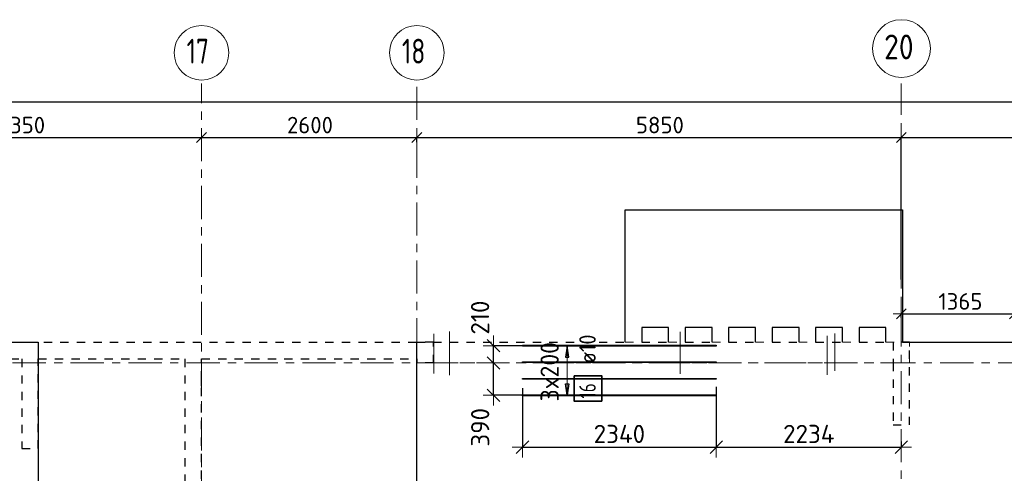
# Model space of a CAD drawing. Header units: metres. Extents: x -38 to 98, y -15 to 21.
# Tile 15 of 124: x 40.85 to 52.74, y 15.07 to 20.55. Entities that reach past the tile are written whole.
import ezdxf

# ---------------------------------------------------------------- set-up
doc = ezdxf.new("R2010")
doc.units = ezdxf.units.M
doc.header["$PDMODE"] = 65
for name, pattern in [('______11', [0.5, 0.4, -0.05, 0, -0.05]), ('______2', [0.0405, 0.03, -0.0105]), ('______3', [0.5, 0.4, -0.1]), ('______5', [1.1, 0.8, -0.1, 0.1, -0.1])]:
    doc.linetypes.add(name, pattern=pattern)
for name, color, linetype, lineweight in [('XR$2$Осевая линия (1)', 7, '______5', 13), ('XR$2$Размерная линия (1)', 7, 'Continuous', 13), ('XR$4$Балка (1)', 7, '______3', 13), ('XR$4$Перекрытие (1)', 7, 'Continuous', 35), ('XR$4$Размерная линия (1)', 7, 'Continuous', 13), ('XR$4$Размерная линия_ общее', 7, 'Continuous', 13)]:
    doc.layers.add(name, color=color, linetype=linetype, lineweight=lineweight)
doc.layers.add('XR$4$Арм.стержн.Доп. Арм верхн.зоны Х', color=7, linetype='Continuous', lineweight=35, true_color=0x8c8cff)
doc.layers.add('XR$6$Стена_ бетон несущ.', color=7, linetype='Continuous', lineweight=70, true_color=0xb4b496)
doc.styles.add('ISOCPEUR', font='txt')
doc.dimstyles.new('DIMSTYLE_3', dxfattribs={"dimtxt": 0.2, "dimasz": 0.2, "dimexe": 0, "dimexo": 0, "dimgap": 0.1, "dimtad": 2, "dimdec": 0, "dimlfac": 1000, "dimrnd": 5, "dimzin": 12, "dimdsep": 46, "dimtxsty": 'ISOCPEUR', "dimblk1": 'ALL_ML_STRICH', "dimblk2": 'ALL_ML_STRICH', "dimsah": 1, "dimcen": 0, "dimclrd": 7, "dimclre": 256, "dimclrt": 7, "dimadec": 0, "dimazin": 0, "dimtfac": 1, "dimtdec": 0, "dimtix": 1, "dimtmove": 2, "dimatfit": 3, "dimfxl": 0, "dimtzin": 0, "dimlwd": 0, "dimlwe": -3, "dimarcsym": 0})
doc.dimstyles.new('DIMSTYLE_36', dxfattribs={"dimtxt": 0.22, "dimasz": 0.25, "dimexe": 0, "dimexo": 0, "dimgap": 0.11, "dimtad": 2, "dimdec": 0, "dimlfac": 1000, "dimrnd": 1, "dimzin": 12, "dimdsep": 46, "dimtxsty": 'ISOCPEUR', "dimblk1": 'ALL_ML_STRICH', "dimblk2": 'ALL_ML_STRICH', "dimsah": 1, "dimcen": 0, "dimclrd": 7, "dimclre": 256, "dimclrt": 7, "dimadec": 0, "dimazin": 0, "dimtfac": 1, "dimtdec": 0, "dimtix": 1, "dimtmove": 2, "dimatfit": 3, "dimfxl": 0, "dimtzin": 0, "dimlwd": 0, "dimlwe": -3, "dimarcsym": 0})
doc.dimstyles.new('DIMSTYLE_38', dxfattribs={"dimtxt": 0.22, "dimasz": 0.25, "dimexe": 0, "dimexo": 0, "dimgap": 0.11, "dimtad": 2, "dimdec": 0, "dimlfac": 1000, "dimrnd": 5, "dimzin": 12, "dimdsep": 46, "dimtxsty": 'ISOCPEUR', "dimblk1": 'ALL_ML_STRICH', "dimblk2": 'ALL_ML_STRICH', "dimsah": 1, "dimcen": 0, "dimclrd": 7, "dimclre": 256, "dimclrt": 7, "dimadec": 0, "dimazin": 0, "dimtfac": 1, "dimtdec": 0, "dimtix": 1, "dimtmove": 2, "dimatfit": 3, "dimfxl": 0, "dimtvp": 1.2, "dimtzin": 0, "dimlwd": 0, "dimlwe": -3, "dimarcsym": 0})
doc.dimstyles.new('DIMSTYLE_39', dxfattribs={"dimtxt": 0.22, "dimasz": 0.25, "dimexe": 0, "dimexo": 0, "dimgap": 0.11, "dimtad": 2, "dimdec": 0, "dimlfac": 1000, "dimrnd": 5, "dimzin": 12, "dimdsep": 46, "dimtxsty": 'ISOCPEUR', "dimblk1": 'ALL_ML_STRICH', "dimblk2": 'ALL_ML_STRICH', "dimsah": 1, "dimcen": 0, "dimclrd": 7, "dimclre": 256, "dimclrt": 7, "dimadec": 0, "dimazin": 0, "dimtfac": 1, "dimtdec": 0, "dimtix": 1, "dimtmove": 2, "dimatfit": 3, "dimfxl": 0, "dimtvp": 1.2, "dimtzin": 0, "dimlwd": 0, "dimlwe": -3, "dimarcsym": 0})

# ---------------------------------------------------------------- blocks, each defined once
blk = doc.blocks.new('ALL_ML_STRICH')
at = {"color": 0, "linetype": 'ByBlock', "lineweight": -2}
for p, q in [((0, -0.5), (0, 0.5)), ((-1, 0), (0.5, 0)), ((-0.3, -0.3), (0.3, 0.3))]:
    blk.add_line(p, q, dxfattribs=at)
blk = doc.blocks.new('*D11')
at = {"layer": 'DEFPOINTS', "color": 7, "linetype": 'Continuous', "lineweight": 13, "transparency": 33554687}
for p in [(0.5, 19.557), (0.5, 19.377), (61.6, 17.12)]:
    blk.add_point(p, dxfattribs=at)
at = {"layer": 'XR$2$Размерная линия (1)', "color": 9, "linetype": 'Continuous', "lineweight": -2, "true_color": 0xc7c7c7, "transparency": 33554687}
for p, q in [((0.5, 19.357), (0.5, 19.557)), ((61.6, 17.14), (61.6, 19.557))]:
    blk.add_line(p, q, dxfattribs=at)
at = {"layer": 'XR$2$Размерная линия (1)', "color": 7, "linetype": 'Continuous', "lineweight": -2, "transparency": 33554687}
blk.add_line((0.5, 19.557), (61.6, 19.557), dxfattribs=at)
at = {"layer": 'XR$2$Размерная линия (1)', "color": 7, "linetype": 'Continuous', "lineweight": 13, "transparency": 33554687, "xscale": 0.2, "yscale": 0.2, "zscale": 0.2, "rotation": 180}
blk.add_blockref('ALL_ML_STRICH', (0.5, 19.557), dxfattribs=at)
at = {"layer": 'XR$2$Размерная линия (1)', "color": 7, "linetype": 'Continuous', "lineweight": 13, "transparency": 33554687, "xscale": 0.2, "yscale": 0.2, "zscale": 0.2}
blk.add_blockref('ALL_ML_STRICH', (61.6, 19.557), dxfattribs=at)
at = {"layer": 'XR$2$Размерная линия (1)', "color": 7, "linetype": 'Continuous', "lineweight": 13, "transparency": 33554687, "insert": (31.1, 19.707), "char_height": 0.2, "width": 1, "attachment_point": 5, "style": 'ISOCPEUR'}
blk.add_mtext('\\A1;{61100}', dxfattribs=at)
blk = doc.blocks.new('*D35')
at = {"layer": 'DEFPOINTS', "color": 7, "linetype": 'Continuous', "lineweight": 13, "transparency": 33554687}
for p in [(38.7, 19.186), (38.7, 19.126), (43.05, 19.104)]:
    blk.add_point(p, dxfattribs=at)
at = {"layer": 'XR$2$Размерная линия (1)', "color": 9, "linetype": 'Continuous', "lineweight": -2, "true_color": 0xc7c7c7, "transparency": 33554687}
for p, q in [((38.7, 19.166), (38.7, 19.126)), ((43.05, 19.124), (43.05, 19.126))]:
    blk.add_line(p, q, dxfattribs=at)
at = {"layer": 'XR$2$Размерная линия (1)', "color": 7, "linetype": 'Continuous', "lineweight": -2, "transparency": 33554687}
blk.add_line((38.7, 19.126), (43.05, 19.126), dxfattribs=at)
at = {"layer": 'XR$2$Размерная линия (1)', "color": 7, "linetype": 'Continuous', "lineweight": 13, "transparency": 33554687, "xscale": 0.2, "yscale": 0.2, "zscale": 0.2, "rotation": 180}
blk.add_blockref('ALL_ML_STRICH', (38.7, 19.126), dxfattribs=at)
at = {"layer": 'XR$2$Размерная линия (1)', "color": 7, "linetype": 'Continuous', "lineweight": 13, "transparency": 33554687, "xscale": 0.2, "yscale": 0.2, "zscale": 0.2}
blk.add_blockref('ALL_ML_STRICH', (43.05, 19.126), dxfattribs=at)
at = {"layer": 'XR$2$Размерная линия (1)', "color": 7, "linetype": 'Continuous', "lineweight": 13, "transparency": 33554687, "insert": (40.875, 19.276), "char_height": 0.2, "width": 0.8, "attachment_point": 5, "style": 'ISOCPEUR'}
blk.add_mtext('\\A1;{4350}', dxfattribs=at)
blk = doc.blocks.new('*D36')
at = {"layer": 'DEFPOINTS', "color": 7, "linetype": 'Continuous', "lineweight": 13, "transparency": 33554687}
for p in [(43.05, 19.126), (43.05, 19.104), (45.65, 19.05)]:
    blk.add_point(p, dxfattribs=at)
at = {"layer": 'XR$2$Размерная линия (1)', "color": 9, "linetype": 'Continuous', "lineweight": -2, "true_color": 0xc7c7c7, "transparency": 33554687}
for p, q in [((43.05, 19.124), (43.05, 19.126)), ((45.65, 19.07), (45.65, 19.126))]:
    blk.add_line(p, q, dxfattribs=at)
at = {"layer": 'XR$2$Размерная линия (1)', "color": 7, "linetype": 'Continuous', "lineweight": -2, "transparency": 33554687}
blk.add_line((43.05, 19.126), (45.65, 19.126), dxfattribs=at)
at = {"layer": 'XR$2$Размерная линия (1)', "color": 7, "linetype": 'Continuous', "lineweight": 13, "transparency": 33554687, "xscale": 0.2, "yscale": 0.2, "zscale": 0.2, "rotation": 180}
blk.add_blockref('ALL_ML_STRICH', (43.05, 19.126), dxfattribs=at)
at = {"layer": 'XR$2$Размерная линия (1)', "color": 7, "linetype": 'Continuous', "lineweight": 13, "transparency": 33554687, "xscale": 0.2, "yscale": 0.2, "zscale": 0.2}
blk.add_blockref('ALL_ML_STRICH', (45.65, 19.126), dxfattribs=at)
at = {"layer": 'XR$2$Размерная линия (1)', "color": 7, "linetype": 'Continuous', "lineweight": 13, "transparency": 33554687, "insert": (44.36, 19.276), "char_height": 0.2, "width": 0.8, "attachment_point": 5, "style": 'ISOCPEUR'}
blk.add_mtext('\\A1;{2600}', dxfattribs=at)
blk = doc.blocks.new('*D37')
at = {"layer": 'DEFPOINTS', "color": 7, "linetype": 'Continuous', "lineweight": 13, "transparency": 33554687}
for p in [(45.65, 19.126), (45.65, 19.05), (51.5, 17.39)]:
    blk.add_point(p, dxfattribs=at)
at = {"layer": 'XR$2$Размерная линия (1)', "color": 9, "linetype": 'Continuous', "lineweight": -2, "true_color": 0xc7c7c7, "transparency": 33554687}
for p, q in [((45.65, 19.07), (45.65, 19.126)), ((51.5, 17.41), (51.5, 19.126))]:
    blk.add_line(p, q, dxfattribs=at)
at = {"layer": 'XR$2$Размерная линия (1)', "color": 7, "linetype": 'Continuous', "lineweight": -2, "transparency": 33554687}
blk.add_line((45.65, 19.126), (51.5, 19.126), dxfattribs=at)
at = {"layer": 'XR$2$Размерная линия (1)', "color": 7, "linetype": 'Continuous', "lineweight": 13, "transparency": 33554687, "xscale": 0.2, "yscale": 0.2, "zscale": 0.2, "rotation": 180}
blk.add_blockref('ALL_ML_STRICH', (45.65, 19.126), dxfattribs=at)
at = {"layer": 'XR$2$Размерная линия (1)', "color": 7, "linetype": 'Continuous', "lineweight": 13, "transparency": 33554687, "xscale": 0.2, "yscale": 0.2, "zscale": 0.2}
blk.add_blockref('ALL_ML_STRICH', (51.5, 19.126), dxfattribs=at)
at = {"layer": 'XR$2$Размерная линия (1)', "color": 7, "linetype": 'Continuous', "lineweight": 13, "transparency": 33554687, "insert": (48.585, 19.276), "char_height": 0.2, "width": 0.8, "attachment_point": 5, "style": 'ISOCPEUR'}
blk.add_mtext('\\A1;{5850}', dxfattribs=at)
blk = doc.blocks.new('*D38')
at = {"layer": 'DEFPOINTS', "color": 7, "linetype": 'Continuous', "lineweight": 13, "transparency": 33554687}
for p in [(51.5, 19.126), (61.6, 17.491), (51.5, 17.39)]:
    blk.add_point(p, dxfattribs=at)
at = {"layer": 'XR$2$Размерная линия (1)', "color": 9, "linetype": 'Continuous', "lineweight": -2, "true_color": 0xc7c7c7, "transparency": 33554687}
for p, q in [((51.5, 17.41), (51.5, 19.126)), ((61.6, 17.511), (61.6, 19.126))]:
    blk.add_line(p, q, dxfattribs=at)
at = {"layer": 'XR$2$Размерная линия (1)', "color": 7, "linetype": 'Continuous', "lineweight": -2, "transparency": 33554687}
blk.add_line((51.5, 19.126), (61.6, 19.126), dxfattribs=at)
at = {"layer": 'XR$2$Размерная линия (1)', "color": 7, "linetype": 'Continuous', "lineweight": 13, "transparency": 33554687, "xscale": 0.2, "yscale": 0.2, "zscale": 0.2, "rotation": 180}
blk.add_blockref('ALL_ML_STRICH', (51.5, 19.126), dxfattribs=at)
at = {"layer": 'XR$2$Размерная линия (1)', "color": 7, "linetype": 'Continuous', "lineweight": 13, "transparency": 33554687, "xscale": 0.2, "yscale": 0.2, "zscale": 0.2}
blk.add_blockref('ALL_ML_STRICH', (61.6, 19.126), dxfattribs=at)
at = {"layer": 'XR$2$Размерная линия (1)', "color": 7, "linetype": 'Continuous', "lineweight": 13, "transparency": 33554687, "insert": (56.6, 19.276), "char_height": 0.2, "width": 1, "attachment_point": 5, "style": 'ISOCPEUR'}
blk.add_mtext('\\A1;{10100}', dxfattribs=at)
blk = doc.blocks.new('*D296')
at = {"layer": 'DEFPOINTS', "color": 7, "linetype": 'Continuous', "lineweight": 13, "transparency": 33554687}
for p in [(51.5, 16.994), (51.5, 16.93), (52.867, 16.505)]:
    blk.add_point(p, dxfattribs=at)
at = {"layer": 'XR$4$Размерная линия (1)', "color": 9, "linetype": 'Continuous', "lineweight": -2, "true_color": 0xc7c7c7, "transparency": 33554687}
for p, q in [((51.5, 16.95), (51.5, 16.994)), ((52.867, 16.525), (52.867, 16.994))]:
    blk.add_line(p, q, dxfattribs=at)
at = {"layer": 'XR$4$Размерная линия (1)', "color": 7, "linetype": 'Continuous', "lineweight": -2, "transparency": 33554687}
blk.add_line((51.5, 16.994), (52.867, 16.994), dxfattribs=at)
at = {"layer": 'XR$4$Размерная линия (1)', "color": 7, "linetype": 'Continuous', "lineweight": 13, "transparency": 33554687, "xscale": 0.2, "yscale": 0.2, "zscale": 0.2, "rotation": 180}
blk.add_blockref('ALL_ML_STRICH', (51.5, 16.994), dxfattribs=at)
at = {"layer": 'XR$4$Размерная линия (1)', "color": 7, "linetype": 'Continuous', "lineweight": 13, "transparency": 33554687, "xscale": 0.2, "yscale": 0.2, "zscale": 0.2}
blk.add_blockref('ALL_ML_STRICH', (52.867, 16.994), dxfattribs=at)
at = {"layer": 'XR$4$Размерная линия (1)', "color": 7, "linetype": 'Continuous', "lineweight": 13, "transparency": 33554687, "insert": (52.214, 17.144), "char_height": 0.2, "width": 0.8, "attachment_point": 5, "style": 'ISOCPEUR'}
blk.add_mtext('\\A1;{1365}', dxfattribs=at)
blk = doc.blocks.new('*D298')
at = {"layer": 'DEFPOINTS', "color": 7, "linetype": 'Continuous', "lineweight": 13, "transparency": 33554687}
for p in [(46.926, 16.115), (49.266, 16.132), (46.926, 15.382)]:
    blk.add_point(p, dxfattribs=at)
at = {"layer": 'XR$4$Размерная линия_ общее', "color": 253, "linetype": 'Continuous', "lineweight": -2, "true_color": 0xa0a0a0, "transparency": 33554687}
for p, q in [((46.926, 16.095), (46.926, 15.382)), ((49.266, 16.112), (49.266, 15.382))]:
    blk.add_line(p, q, dxfattribs=at)
at = {"layer": 'XR$4$Размерная линия_ общее', "color": 7, "linetype": 'Continuous', "lineweight": -2, "transparency": 33554687}
blk.add_line((46.926, 15.382), (49.266, 15.382), dxfattribs=at)
at = {"layer": 'XR$4$Размерная линия_ общее', "color": 7, "linetype": 'Continuous', "lineweight": 13, "transparency": 33554687, "xscale": 0.25, "yscale": 0.25, "zscale": 0.25, "rotation": 180}
blk.add_blockref('ALL_ML_STRICH', (46.926, 15.382), dxfattribs=at)
at = {"layer": 'XR$4$Размерная линия_ общее', "color": 7, "linetype": 'Continuous', "lineweight": 13, "transparency": 33554687, "xscale": 0.25, "yscale": 0.25, "zscale": 0.25}
blk.add_blockref('ALL_ML_STRICH', (49.266, 15.382), dxfattribs=at)
at = {"layer": 'XR$4$Размерная линия_ общее', "color": 7, "linetype": 'Continuous', "lineweight": 13, "transparency": 33554687, "insert": (48.096, 15.542), "char_height": 0.22, "width": 0.88, "attachment_point": 5, "style": 'ISOCPEUR'}
blk.add_mtext('\\A1;{2340}', dxfattribs=at)
blk = doc.blocks.new('*D299')
at = {"layer": 'DEFPOINTS', "color": 7, "linetype": 'Continuous', "lineweight": 13, "transparency": 33554687}
for p in [(49.266, 16.132), (51.5, 15.469), (49.266, 15.382)]:
    blk.add_point(p, dxfattribs=at)
at = {"layer": 'XR$4$Размерная линия_ общее', "color": 253, "linetype": 'Continuous', "lineweight": -2, "true_color": 0xa0a0a0, "transparency": 33554687}
for p, q in [((49.266, 16.112), (49.266, 15.382)), ((51.5, 15.449), (51.5, 15.382))]:
    blk.add_line(p, q, dxfattribs=at)
at = {"layer": 'XR$4$Размерная линия_ общее', "color": 7, "linetype": 'Continuous', "lineweight": -2, "transparency": 33554687}
blk.add_line((49.266, 15.382), (51.5, 15.382), dxfattribs=at)
at = {"layer": 'XR$4$Размерная линия_ общее', "color": 7, "linetype": 'Continuous', "lineweight": 13, "transparency": 33554687, "xscale": 0.25, "yscale": 0.25, "zscale": 0.25, "rotation": 180}
blk.add_blockref('ALL_ML_STRICH', (49.266, 15.382), dxfattribs=at)
at = {"layer": 'XR$4$Размерная линия_ общее', "color": 7, "linetype": 'Continuous', "lineweight": 13, "transparency": 33554687, "xscale": 0.25, "yscale": 0.25, "zscale": 0.25}
blk.add_blockref('ALL_ML_STRICH', (51.5, 15.382), dxfattribs=at)
at = {"layer": 'XR$4$Размерная линия_ общее', "color": 7, "linetype": 'Continuous', "lineweight": 13, "transparency": 33554687, "insert": (50.383, 15.542), "char_height": 0.22, "width": 0.88, "attachment_point": 5, "style": 'ISOCPEUR'}
blk.add_mtext('\\A1;{2234}', dxfattribs=at)
blk = doc.blocks.new('*D302')
at = {"layer": 'DEFPOINTS', "color": 7, "linetype": 'Continuous', "lineweight": 13, "transparency": 33554687}
for p in [(46.736, 16.4), (46.576, 16.009), (47.068, 16.009)]:
    blk.add_point(p, dxfattribs=at)
at = {"layer": 'XR$4$Размерная линия_ общее', "color": 253, "linetype": 'Continuous', "lineweight": -2, "true_color": 0xa0a0a0, "transparency": 33554687}
for p, q in [((46.576, 16.4), (46.576, 16.4)), ((46.968, 16.009), (46.576, 16.009))]:
    blk.add_line(p, q, dxfattribs=at)
at = {"layer": 'XR$4$Размерная линия_ общее', "color": 7, "linetype": 'Continuous', "lineweight": -2, "transparency": 33554687}
blk.add_line((46.576, 16.009), (46.576, 16.4), dxfattribs=at)
at = {"layer": 'XR$4$Размерная линия_ общее', "color": 7, "linetype": 'Continuous', "lineweight": 13, "transparency": 33554687, "xscale": 0.25, "yscale": 0.25, "zscale": 0.25}
for p, rotation in [((46.576, 16.4), 90), ((46.576, 16.009), 270)]:
    blk.add_blockref('ALL_ML_STRICH', p, dxfattribs=dict(at, rotation=rotation))
at = {"layer": 'XR$4$Размерная линия_ общее', "color": 7, "linetype": 'Continuous', "lineweight": 13, "transparency": 33554687, "insert": (46.415, 15.622), "char_height": 0.22, "width": 0.66, "attachment_point": 5, "rotation": 90, "style": 'ISOCPEUR'}
blk.add_mtext('\\A1;{390}', dxfattribs=at)
blk = doc.blocks.new('*D303')
at = {"layer": 'DEFPOINTS', "color": 7, "linetype": 'Continuous', "lineweight": 13, "transparency": 33554687}
for p in [(47.022, 16.609), (46.576, 16.4), (46.736, 16.4)]:
    blk.add_point(p, dxfattribs=at)
at = {"layer": 'XR$4$Размерная линия_ общее', "color": 253, "linetype": 'Continuous', "lineweight": -2, "true_color": 0xa0a0a0, "transparency": 33554687}
for p, q in [((46.922, 16.609), (46.576, 16.609)), ((46.576, 16.4), (46.576, 16.4))]:
    blk.add_line(p, q, dxfattribs=at)
at = {"layer": 'XR$4$Размерная линия_ общее', "color": 7, "linetype": 'Continuous', "lineweight": -2, "transparency": 33554687}
blk.add_line((46.576, 16.4), (46.576, 16.609), dxfattribs=at)
at = {"layer": 'XR$4$Размерная линия_ общее', "color": 7, "linetype": 'Continuous', "lineweight": 13, "transparency": 33554687, "xscale": 0.25, "yscale": 0.25, "zscale": 0.25}
for p, rotation in [((46.576, 16.609), 90), ((46.576, 16.4), 270)]:
    blk.add_blockref('ALL_ML_STRICH', p, dxfattribs=dict(at, rotation=rotation))
at = {"layer": 'XR$4$Размерная линия_ общее', "color": 7, "linetype": 'Continuous', "lineweight": 13, "transparency": 33554687, "insert": (46.414, 16.949), "char_height": 0.22, "width": 0.66, "attachment_point": 5, "rotation": 90, "style": 'ISOCPEUR'}
blk.add_mtext('\\A1;{210}', dxfattribs=at)

msp = doc.modelspace()

# ---------------------------------------------------------------- linework, layer by layer
at = {"color": 52, "linetype": 'Continuous', "lineweight": 13, "transparency": 33554687}
for p, q in [((46.043, 16.7808), (46.043, 16.2508)), ((48.8293, 16.778), (48.8293, 16.268)), ((45.8549, 16.7533), (45.8549, 16.2733)), ((48.8293, 16.6709), (48.8293, 16.268)), ((50.6053, 16.7262), (50.6053, 16.2562)), ((50.6969, 16.7563), (50.6969, 16.3063))]:
    msp.add_line(p, q, dxfattribs=at)
at = {"layer": 'XR$2$Осевая линия (1)', "color": 253, "linetype": '______11', "lineweight": 13, "true_color": 0xa0a0a0, "transparency": 33554687}
for p, q in [((43.05, 8.34), (43.05, 19.78)), ((45.65, 6.74), (45.65, 19.78)), ((51.5, 6.8), (51.5, 19.78)), ((-2.63, 16.4), (62.6, 16.4))]:
    msp.add_line(p, q, dxfattribs=at)
at = {"layer": 'XR$2$Осевая линия (1)', "color": 7, "linetype": 'Continuous', "lineweight": 13, "transparency": 33554687}
for centre, radius in [((43.0504, 20.1501), 0.3304), ((45.6504, 20.1501), 0.3304), ((51.5018, 20.2012), 0.3493)]:
    msp.add_circle(centre, radius, dxfattribs=at)
at = {"layer": 'XR$4$Арм.стержн.Доп. Арм верхн.зоны Х', "color": 253, "linetype": 'Continuous', "lineweight": -3, "true_color": 0xa0a0a0, "transparency": 33554687}
for p, q in [((47.4639, 16.6087), (47.3639, 16.6087)), ((47.4639, 16.6087), (47.5639, 16.6087)), ((47.4639, 16.0087), (47.3639, 16.0087)), ((47.4639, 16.0087), (47.5639, 16.0087))]:
    msp.add_line(p, q, dxfattribs=at)
at = {"layer": 'XR$4$Арм.стержн.Доп. Арм верхн.зоны Х', "color": 7, "linetype": 'Continuous', "lineweight": 25, "transparency": 33554687}
for p, q in [((47.4639, 16.6087), (47.4439, 16.4687)), ((47.4839, 16.4687), (47.4639, 16.6087)), ((47.4439, 16.4687), (47.4839, 16.4687)), ((47.4639, 16.0087), (47.4439, 16.1487)), ((47.4439, 16.1487), (47.4839, 16.1487)), ((47.4839, 16.1487), (47.4639, 16.0087))]:
    msp.add_line(p, q, dxfattribs=at)
at = {"layer": 'XR$4$Арм.стержн.Доп. Арм верхн.зоны Х', "color": 7, "linetype": 'Continuous', "lineweight": 13, "transparency": 33554687}
for p, q in [((47.4639, 16.6087), (47.4639, 16.6087)), ((47.4639, 16.0087), (47.4639, 16.6087)), ((47.4639, 16.0087), (47.4639, 16.0087))]:
    msp.add_line(p, q, dxfattribs=at)
at = {"layer": 'XR$4$Арм.стержн.Доп. Арм верхн.зоны Х', "color": 4, "linetype": 'Continuous', "lineweight": 25, "transparency": 33554687}
for points in [[(49.2658, 16.6037), (46.9258, 16.6037), (46.9258, 16.6137), (49.2658, 16.6137), (49.2658, 16.6037)], [(49.2658, 16.4037), (46.9258, 16.4037), (46.9258, 16.4137), (49.2658, 16.4137), (49.2658, 16.4037)], [(49.2658, 16.2037), (46.9258, 16.2037), (46.9258, 16.2137), (49.2658, 16.2137), (49.2658, 16.2037)], [(49.2658, 16.0037), (46.9258, 16.0037), (46.9258, 16.0137), (49.2658, 16.0137), (49.2658, 16.0037)]]:
    msp.add_lwpolyline(points, dxfattribs=at)
at = {"layer": 'XR$4$Арм.стержн.Доп. Арм верхн.зоны Х', "color": 7, "linetype": 'Continuous', "lineweight": 35, "transparency": 33554687}
msp.add_lwpolyline([(47.8844, 15.9371), (47.8844, 16.2438), (47.551, 16.2438), (47.551, 15.9371), (47.8844, 15.9371)], dxfattribs=at)
at = {"layer": 'XR$4$Балка (1)', "color": 7, "linetype": '______2', "lineweight": 25, "transparency": 33554687}
for p, q in [((45.65, 16.6502), (45.65, 16.6502)), ((45.65, 16.6502), (48.165, 16.6502)), ((48.365, 16.6502), (48.69, 16.6502)), ((48.89, 16.6502), (49.215, 16.6502)), ((49.415, 16.6502), (49.74, 16.6502)), ((49.94, 16.6502), (50.265, 16.6502)), ((50.465, 16.6502), (50.79, 16.6502)), ((50.99, 16.6502), (51.315, 16.6502)), ((51.515, 16.6502), (51.6, 16.6502))]:
    msp.add_line(p, q, dxfattribs=at)
at = {"layer": 'XR$4$Балка (1)', "color": 7, "linetype": '______2', "lineweight": 18, "transparency": 33554687}
for p, q in [((51.6, 16.4002), (51.6, 16.6502)), ((45.65, 16.4002), (51.6, 16.4002))]:
    msp.add_line(p, q, dxfattribs=at)
at = {"layer": 'XR$4$Перекрытие (1)', "color": 7, "linetype": 'Continuous', "lineweight": 25, "transparency": 33554687}
for p, q in [((48.165, 16.8302), (48.165, 18.2502)), ((48.165, 18.2502), (51.515, 18.2502)), ((51.515, 18.2502), (51.515, 16.8302)), ((48.165, 16.6502), (48.165, 16.8302)), ((48.69, 16.8302), (48.365, 16.8302)), ((48.365, 16.8302), (48.365, 16.6502)), ((48.69, 16.6502), (48.69, 16.8302)), ((49.215, 16.8302), (48.89, 16.8302)), ((48.89, 16.8302), (48.89, 16.6502)), ((49.215, 16.6502), (49.215, 16.8302)), ((49.74, 16.8302), (49.415, 16.8302)), ((49.415, 16.8302), (49.415, 16.6502)), ((49.74, 16.6502), (49.74, 16.8302)), ((50.265, 16.8302), (49.94, 16.8302)), ((49.94, 16.8302), (49.94, 16.6502)), ((50.265, 16.6502), (50.265, 16.8302)), ((50.79, 16.8302), (50.465, 16.8302)), ((50.465, 16.8302), (50.465, 16.6502)), ((50.79, 16.6502), (50.79, 16.8302)), ((51.315, 16.8302), (50.99, 16.8302)), ((50.99, 16.8302), (50.99, 16.6502)), ((51.315, 16.6502), (51.315, 16.8302)), ((51.515, 16.8302), (51.515, 16.6502)), ((32.725, 16.6502), (41.0797, 16.6502)), ((41.0797, 16.6502), (41.0797, 11.7903)), ((45.65, 12.2702), (45.65, 16.6502)), ((51.6, 16.6502), (61.85, 16.6502))]:
    msp.add_line(p, q, dxfattribs=at)
at = {"layer": 'XR$4$Перекрытие (1)', "color": 7, "linetype": '______2', "lineweight": 18, "transparency": 33554687}
for p, q in [((48.165, 16.6502), (48.365, 16.6502)), ((48.69, 16.6502), (48.89, 16.6502)), ((49.215, 16.6502), (49.415, 16.6502)), ((49.74, 16.6502), (49.94, 16.6502)), ((50.265, 16.6502), (50.465, 16.6502)), ((50.79, 16.6502), (50.99, 16.6502)), ((51.315, 16.6502), (51.515, 16.6502))]:
    msp.add_line(p, q, dxfattribs=at)
at = {"layer": 'XR$6$Стена_ бетон несущ.', "color": 253, "linetype": '______2', "lineweight": -3, "true_color": 0xa0a0a0, "transparency": 33554687}
for p, q in [((40.545, 16.65), (45.65, 16.65)), ((45.85, 16.65), (45.65, 16.65)), ((45.85, 16.4), (45.85, 16.65)), ((51.4, 16.65), (51.4, 16.4)), ((51.6, 16.65), (51.4, 16.65)), ((51.6, 15.65), (51.6, 16.65)), ((40.545, 16.45), (40.8797, 16.45)), ((40.8797, 16.45), (40.8797, 15.365)), ((41.0797, 15.365), (41.0797, 16.45)), ((41.0797, 16.45), (42.85, 16.45)), ((42.85, 16.45), (42.85, 13.68)), ((43.05, 16.199), (43.05, 16.45)), ((43.05, 16.45), (45.65, 16.45)), ((45.65, 16.45), (45.65, 16.4)), ((45.85, 16.4), (45.65, 16.4)), ((51.4, 16.4), (51.4, 15.65)), ((43.05, 16.119), (43.05, 16.199)), ((43.05, 10.8), (43.05, 16.119)), ((51.4, 15.65), (51.6, 15.65)), ((40.8797, 15.365), (41.0797, 15.365))]:
    msp.add_line(p, q, dxfattribs=at)

# ---------------------------------------------------------------- texts
at = {"layer": 'XR$2$Осевая линия (1)', "color": 7, "linetype": 'Continuous', "lineweight": 13, "transparency": 33554687, "char_height": 0.3, "attachment_point": 7, "style": 'ISOCPEUR'}
for s, insert, width in [('\\W0.87;20', (51.2918, 20.0707), 0.550812), ('\\W0.75;17', (42.8704, 20.0196), 0.472281), ('\\W0.75;18', (45.4704, 20.0196), 0.472281)]:
    msp.add_mtext(s, dxfattribs=dict(at, insert=insert, width=width))
at = {"layer": 'XR$4$Арм.стержн.Доп. Арм верхн.зоны Х', "color": 7, "linetype": 'Continuous', "lineweight": 13, "transparency": 33554687, "insert": (47.3639, 15.9347), "char_height": 0.22, "width": 0.873359, "attachment_point": 7, "rotation": 90, "style": 'ISOCPEUR'}
msp.add_mtext('\\W0.95;3x200', dxfattribs=at)
at = {"layer": 'XR$4$Арм.стержн.Доп. Арм верхн.зоны Х', "color": 7, "linetype": 'Continuous', "lineweight": 25, "transparency": 33554687, "char_height": 0.2, "attachment_point": 7, "rotation": 90, "style": 'ISOCPEUR'}
for s, insert, width in [('\\W0.89; ø10 ', (47.811, 16.2771), 0.749105), ('\\W0.75;16', (47.811, 15.9705), 0.314854)]:
    msp.add_mtext(s, dxfattribs=dict(at, insert=insert, width=width))

# ---------------------------------------------------------------- dimensions: what is measured, and where the dimension line sits
at = {"layer": 'XR$2$Размерная линия (1)', "color": 7, "linetype": 'Continuous', "lineweight": 13, "transparency": 33554687}
for base, p1, p2, picture, middle in [((61.6, 19.5574), (0.5, 19.3568), (61.6, 17.1397), '*D11', (31.1, 19.7074)), ((43.05, 19.1261), (38.7, 19.1656), (43.05, 19.1244), '*D35', (40.875, 19.2761)), ((45.65, 19.1261), (43.05, 19.1244), (45.65, 19.0702), '*D36', (44.36, 19.2761)), ((51.5, 19.1261), (45.65, 19.0702), (51.5, 17.4096), '*D37', (48.585, 19.2761)), ((61.6, 19.1261), (51.5, 17.4096), (61.6, 17.5112), '*D38', (56.6, 19.2761))]:
    dim = msp.add_linear_dim(base=base, p1=p1, p2=p2, dimstyle='DIMSTYLE_3', override={"dimpost": '<>', "dimclrd": 7, "dimclre": 9, "dimclrt": 7, "dimlwd": 0, "dimlwe": 65533}, dxfattribs=at)
    dim.commit()
    dim.dimension.update_dxf_attribs({"geometry": picture, "text_midpoint": middle, "dimtype": 160})
at = {"layer": 'XR$4$Размерная линия (1)', "color": 7, "linetype": 'Continuous', "lineweight": 13, "transparency": 33554687}
dim = msp.add_linear_dim(base=(52.8673, 16.9938), p1=(51.5, 16.9501), p2=(52.8673, 16.5245), dimstyle='DIMSTYLE_3', override={"dimpost": '<>', "dimclrd": 7, "dimclre": 9, "dimclrt": 7, "dimlwd": 0, "dimlwe": 65533}, dxfattribs=at)
dim.commit()
dim.dimension.update_dxf_attribs({"geometry": '*D296', "text_midpoint": (52.2136, 17.1438), "dimtype": 160})
at = {"layer": 'XR$4$Размерная линия_ общее', "color": 7, "linetype": 'Continuous', "lineweight": 13, "transparency": 33554687}
for base, p1, p2, dimstyle, picture, middle in [((46.576, 16.60869), (46.576, 16.40024), (46.92217, 16.60869), 'DIMSTYLE_39', '*D303', (46.41446, 16.94874)), ((46.576, 16.40024), (46.96794, 16.00869), (46.576, 16.40024), 'DIMSTYLE_38', '*D302', (46.41545, 15.62201))]:
    dim = msp.add_linear_dim(base=base, p1=p1, p2=p2, angle=90, dimstyle=dimstyle, override={"dimpost": '<>', "dimclrd": 7, "dimclre": 253, "dimclrt": 7, "dimlwd": 0, "dimlwe": 65533}, dxfattribs=at)
    dim.commit()
    dim.dimension.update_dxf_attribs({"geometry": picture, "text_midpoint": middle, "dimtype": 160})
for base, p1, p2, picture, middle in [((49.2658, 15.3816), (46.9258, 16.0948), (49.2658, 16.1122), '*D298', (48.0958, 15.5416)), ((51.5, 15.3816), (49.2658, 16.1122), (51.5, 15.4489), '*D299', (50.3829, 15.5416))]:
    dim = msp.add_linear_dim(base=base, p1=p1, p2=p2, dimstyle='DIMSTYLE_36', override={"dimpost": '<>', "dimclrd": 7, "dimclre": 253, "dimclrt": 7, "dimlwd": 0, "dimlwe": 65533}, dxfattribs=at)
    dim.commit()
    dim.dimension.update_dxf_attribs({"geometry": picture, "text_midpoint": middle, "dimtype": 160})

doc.saveas('drawing.dxf')
